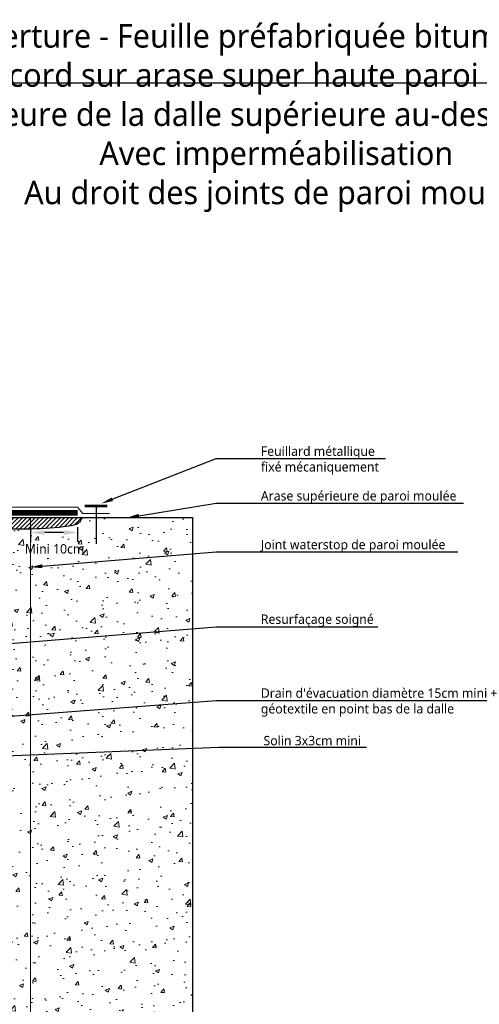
# Model space of a CAD drawing. Header units: millimetres. Extents: x -3314 to 21255525, y -15000 to 1735000.
# Tile 58 of 109: x 23405 to 23503, y 8940 to 9150. Entities that reach past the tile are written whole.
import ezdxf
from ezdxf import colors
from ezdxf.entities.mleader import LeaderData, LeaderLine
from ezdxf.math import Vec2, Vec3

# ---------------------------------------------------------------- set-up
doc = ezdxf.new("R2010")
doc.units = ezdxf.units.MM
doc.linetypes.add('CACHE', pattern=[0.375, 0.25, -0.125])
doc.linetypes.add('CONTINU', pattern=[0])
for name, color, linetype in [('Dessin_CONTOURS BETON', 7, 'Continuous'), ('Dessin_COTATIONS', 7, 'Continuous'), ('Dessin_TEXTES', 7, 'CONTINU'), ('Matériel_Feuillard-Solin', 40, 'Continuous')]:
    doc.layers.add(name, color=color, linetype=linetype)
for name, color, linetype, lineweight in [('Dessin_HACHURES', 253, 'Continuous', 9), ("Matériel_Profilé d'arrêt d'eau paroi moulée", 3, 'CACHE', 0), ('SYSTEME_FPM_Enduit EIF', 6, 'Continuous', 9), ("SYSTEME_FPM_Feuille Bitume + enduit d'imperméabilisation", 4, 'Continuous', 9), ('SYSTEME_FPM_GEOTEXTILE de protection', 3, 'ISOLATION', 5)]:
    doc.layers.add(name, color=color, linetype=linetype, lineweight=lineweight)
doc.layers.add('GEN-_-FMULT', color=210, linetype='Continuous', plot=False)
doc.styles.add('Arial', font='segoeui.ttf')
doc.styles.add('txt-moyen', font='segoeui.ttf')
doc.linetypes.add('ISOLATION', pattern='A,0.0001,-0.1,[134,ltypeshp.shx,S=0.1,R=0,X=-0.1,Y=0],-0.2,[134,ltypeshp.shx,S=0.1,R=180,X=0.1,Y=0],-0.1', length=0.4001)
doc.dimstyles.new('1000F2', dxfattribs={"dimscale": 10, "dimtxt": 0.25, "dimasz": 0.3, "dimexe": 0.2, "dimexo": 0, "dimgap": 0.1, "dimtad": 1, "dimzin": 0, "dimdsep": 46, "dimtxsty": 'txt-moyen', "dimcen": 0.1, "dimclrd": 256, "dimclre": 256, "dimclrt": 256, "dimazin": 0, "dimtfac": 1, "dimtmove": 2, "dimatfit": 3, "dimfxl": 1, "dimtolj": 1, "dimtzin": 0, "dimlwd": -1, "dimlwe": -1, "dimarcsym": 0})

# ---------------------------------------------------------------- blocks, each defined once
blk = doc.blocks.new('*D131')
at = {"layer": 'Defpoints', "color": 0, "transparency": 16777216}
for p in [(23407.31, 9043.93), (23417.31, 9043.93), (23407.31, 9040.75)]:
    blk.add_point(p, dxfattribs=at)
at = {"layer": 'Dessin_COTATIONS', "transparency": 16777216}
for p, q in [((23407.31, 9041.93), (23407.31, 9038.75)), ((23414.31, 9040.75), (23410.31, 9040.75)), ((23417.31, 9041.93), (23417.31, 9038.75))]:
    blk.add_line(p, q, dxfattribs=at)
for points in [[(23410.31, 9041.25), (23410.31, 9040.25), (23407.31, 9040.75)], [(23414.31, 9040.25), (23414.31, 9041.25), (23417.31, 9040.75)]]:
    blk.add_solid(points, dxfattribs=at)
at = {"layer": 'Dessin_COTATIONS', "transparency": 16777216, "insert": (23412.42, 9037.27), "char_height": 2, "attachment_point": 5, "rotation": 359.9999, "style": 'txt-moyen'}
blk.add_mtext('\\A1;Mini 10cm', dxfattribs=at)

msp = doc.modelspace()

# ---------------------------------------------------------------- hatches: boundary and pattern name
at = {"layer": 'Dessin_HACHURES'}
h = msp.add_hatch(dxfattribs=at)
h.set_pattern_fill('AR-CONC', color=256, scale=0.05)
h.set_pattern_definition([(50, (26635.7325, 4029.267), (9.109233, -0.796954), [0.9525, -10.4775]), (355, (26635.7325, 4029.267), (-1.762171, 9.552842), [0.762, -8.382029]), (100.45144, (26636.492, 4029.201), (7.347062, 8.755888), [0.8095, -8.904512]), (46.1842, (26635.733, 4031.807), (13.553952, -2.102116), [1.42875, -15.71625]), (96.63556, (26636.862, 4031.632), (11.870207, 12.371306), [1.21425, -13.35678]), (351.18415, (26635.733, 4031.807), (11.870207, 12.371306), [1.142998, -12.572987]), (21, (26637.0025, 4031.172), (7.58072, -5.11326), [0.9525, -10.4775]), (326, (26637.0025, 4031.172), (3.090101, 9.209398), [0.762, -8.382]), (71.45144, (26637.634, 4030.746), (10.670821, 4.096138), [0.8095, -8.904497]), (37.5, (26635.7325, 4029.267), (0.1544302, 4.227752), [0, -8.2804, 0, -8.509, 0, -8.41375]), (7.5, (26635.7325, 4029.267), (3.340983, 5.0090287), [0, -4.8514, 0, -8.0899, 0, -3.20675]), (327.5, (26632.9004, 4029.267), (6.7795298, -0.2864372), [0, -3.175, 0, -9.906, 0, -13.1445]), (317.5, (26631.6304, 4029.267), (7.406459, 1.2713246), [0, -4.1275, 0, -6.5786, 0, -9.3345])])
h.paths.add_polyline_path([(23441.7458, 8994.8217), (23407.313, 8993.4443), (23407.313, 8911.1397), (23408.563, 8914.574), (23410.0966, 8911.1397), (23441.7458, 8911.1397)])
edge = h.paths.add_edge_path()
edge.add_line((23407.313, 8993.4443), (23375.1722, 8992.1586))
edge.add_spline(control_points=[(23375.1722, 8992.1586), (23375.1708, 8991.4419), (23374.9608, 8989.9219), (23373.621, 8988.9838), (23372.8802, 8988.4651)], knot_values=[0.00000913, 0.00000913, 0.00000913, 0.00000913, 2.06602143, 4.62141267, 4.62141267, 4.62141267, 4.62141267], degree=3, periodic=0)
edge.add_line((23372.8802, 8988.4651), (23372.8802, 8988.3937))
edge.add_line((23372.8802, 8988.3937), (23372.8802, 8911.1397))
edge.add_line((23372.8802, 8911.1397), (23405.0966, 8911.1397))
edge.add_line((23405.0966, 8911.1397), (23406.063, 8907.7053))
edge.add_line((23406.063, 8907.7053), (23407.313, 8911.1397))
edge.add_line((23407.313, 8911.1397), (23407.313, 8993.4443))
h.paths.add_polyline_path([(23407.313, 9001.955), (23407.313, 8993.4443), (23441.7458, 8994.8217), (23441.7458, 9004.5922)])
h.paths.add_polyline_path([(23407.313, 9017.5104), (23407.313, 9001.955), (23441.7458, 9004.5922), (23441.7458, 9020.3083)])
edge = h.paths.add_edge_path()
edge.add_line((23441.7458, 9020.3083), (23441.7458, 9043.932))
edge.add_line((23441.7458, 9043.932), (23418.3412, 9043.932))
edge.add_spline(control_points=[(23418.3412, 9043.932), (23418.1242, 9043.5162), (23417.4735, 9042.467), (23413.3707, 9041.8421), (23410.0595, 9041.6056), (23407.4093, 9041.5494), (23407.313, 9041.5475)], knot_values=[84.74899884, 84.74899884, 84.74899884, 84.74899884, 86.09833626, 88.41026257, 96.18347735, 96.47625375, 96.47625375, 96.47625375, 96.47625375], degree=3, periodic=0)
edge.add_line((23407.313, 9041.5475), (23407.313, 9017.5104))
edge.add_line((23407.313, 9017.5104), (23441.7458, 9020.3083))
edge = h.paths.add_edge_path()
edge.add_spline(control_points=[(23407.313, 9041.5475), (23405.2023, 9041.5065), (23400.0802, 9041.5997), (23391.6165, 9042.3979), (23384.512, 9041.462), (23378.9889, 9042.5885), (23376.854, 9040.4558), (23374.123, 9038.4372), (23374.327, 9034.2764), (23374.7522, 9030.0479), (23374.556, 9024.1344), (23374.9979, 9018.0872), (23374.5495, 9011.3087), (23375.1656, 9005.9516), (23374.8176, 9001.6399), (23374.7934, 8999.7983), (23374.7928, 8999.4642)], knot_values=[11.82182343, 11.82182343, 11.82182343, 11.82182343, 18.23939904, 27.06107631, 37.10723504, 40.31182202, 42.48056096, 45.71959829, 50.00583173, 53.7053006, 58.79882389, 67.58471863, 71.92083564, 79.11875719, 83.72567772, 84.74899884, 84.74899884, 84.74899884, 84.74899884], degree=3, periodic=0)
edge.add_line((23374.7928, 8999.4642), (23407.313, 9001.955))
edge.add_line((23407.313, 9001.955), (23407.313, 9041.5475))
edge = h.paths.add_edge_path()
edge.add_spline(control_points=[(23374.7928, 8999.4642), (23374.7899, 8997.6185), (23374.9367, 8995.2907), (23375.1733, 8992.6955), (23375.1722, 8992.1586)], knot_values=[4.62141267, 4.62141267, 4.62141267, 4.62141267, 10.27407116, 11.82182343, 11.82182343, 11.82182343, 11.82182343], degree=3, periodic=0)
edge.add_line((23375.1722, 8992.1586), (23407.313, 8993.4443))
edge.add_line((23407.313, 8993.4443), (23407.313, 9001.955))
edge.add_line((23407.313, 9001.955), (23374.7928, 8999.4642))
h.paths.add_polyline_path([(23375.9146, 8943.1605), (23403.7523, 8943.1605), (23403.7523, 8948.3123), (23375.9146, 8948.3123)], flags=24)
h.paths.add_polyline_path([(23405.5417, 9035.1948), (23419.2729, 9035.1948), (23419.2729, 9039.3162), (23405.5417, 9039.3162)], flags=9)
h.paths.add_polyline_path([(23389.1524, 8994.6465), (23403.0433, 8994.6465), (23403.0433, 9002.1108), (23389.1524, 9002.1108)], flags=9)
h = msp.add_hatch(dxfattribs=at)
h.set_pattern_fill('ANSI31', color=256, scale=0.2)
h.set_pattern_definition([(45, (26635.7325, 4029.267), (-0.449012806, 0.449012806), [])])
edge = h.paths.add_edge_path()
edge.add_line((23372.8802, 9038.932), (23372.8802, 8999.3177))
edge.add_line((23372.8802, 8999.3177), (23374.7928, 8999.4642))
edge.add_spline(control_points=[(23374.7928, 8999.4642), (23374.7934, 8999.7983), (23374.8176, 9001.6399), (23375.1656, 9005.9516), (23374.5495, 9011.3087), (23374.9979, 9018.0872), (23374.556, 9024.1344), (23374.7522, 9030.0479), (23374.327, 9034.2764), (23374.123, 9038.4372), (23376.854, 9040.4558), (23378.9889, 9042.5885), (23384.512, 9041.462), (23391.6165, 9042.3979), (23400.0802, 9041.5997), (23405.2023, 9041.5065), (23407.313, 9041.5475)], knot_values=[11.82182343, 11.82182343, 11.82182343, 11.82182343, 12.84514455, 17.45206508, 24.64998663, 28.98610364, 37.77199838, 42.86552167, 46.56499054, 50.85122399, 54.09026131, 56.25900025, 59.46358724, 69.50974596, 78.33142323, 84.74899884, 84.74899884, 84.74899884, 84.74899884], degree=3, periodic=0)
edge.add_line((23407.313, 9041.5475), (23407.313, 9043.932))
edge.add_line((23407.313, 9043.932), (23377.8802, 9043.932))
edge.add_line((23377.8802, 9043.932), (23372.8802, 9038.932))
edge = h.paths.add_edge_path()
edge.add_line((23407.313, 9043.932), (23407.313, 9041.5475))
edge.add_spline(control_points=[(23407.313, 9041.5475), (23407.4093, 9041.5494), (23410.0595, 9041.6056), (23413.3707, 9041.8421), (23417.4735, 9042.467), (23418.1242, 9043.5162), (23418.3412, 9043.932)], knot_values=[84.74899884, 84.74899884, 84.74899884, 84.74899884, 85.04177524, 92.81499002, 95.12691632, 96.47625375, 96.47625375, 96.47625375, 96.47625375], degree=3, periodic=0)
edge.add_line((23418.3412, 9043.932), (23407.313, 9043.932))
edge = h.paths.add_edge_path()
edge.add_spline(control_points=[(23372.8802, 8988.4651), (23373.621, 8988.9838), (23375.4095, 8990.2361), (23374.9788, 8994.6227), (23374.7899, 8997.6185), (23374.7928, 8999.4642)], knot_values=[0.00000913, 0.00000913, 0.00000913, 0.00000913, 2.55540036, 6.16916494, 11.82182343, 11.82182343, 11.82182343, 11.82182343], degree=3, periodic=0)
edge.add_line((23374.7928, 8999.4642), (23372.8802, 8999.3177))
edge.add_line((23372.8802, 8999.3177), (23372.8802, 8988.4651))

# ---------------------------------------------------------------- linework, layer by layer
at = {"layer": 'Defpoints', "linetype": 'Continuous'}
msp.add_lwpolyline([(23244.248, 9136.5058), (23644.248, 9136.5058), (23644.2455, 8871.5058), (23244.248, 8871.5058)], close=True, dxfattribs=at)
at = {"layer": 'Dessin_CONTOURS BETON'}
msp.add_line((23377.8802, 9043.932), (23441.7458, 9043.932), dxfattribs=at)
msp.add_lwpolyline([(23441.7458, 9043.932), (23441.7458, 8911.1397)], dxfattribs=at)
msp.add_open_spline([(23372.8802, 8988.4651), (23373.621, 8988.9838), (23375.4095, 8990.2361), (23374.9416, 8995.0024), (23374.6643, 8999.7399), (23375.1656, 9005.9516), (23374.5495, 9011.3087), (23374.9979, 9018.0872), (23374.556, 9024.1344), (23374.7522, 9030.0479), (23374.327, 9034.2764), (23374.123, 9038.4372), (23376.854, 9040.4558), (23378.9889, 9042.5885), (23384.512, 9041.462), (23391.6165, 9042.3979), (23400.1782, 9041.5904), (23408.012, 9041.4594), (23413.3707, 9041.8421), (23417.4735, 9042.467), (23418.1242, 9043.5162), (23418.3412, 9043.932)], degree=3, knots=[0, 0, 0, 0, 2.55540036, 6.16916494, 12.84514455, 17.45206508, 24.64998663, 28.98610364, 37.77199838, 42.86552167, 46.56499054, 50.85122399, 54.09026131, 56.25900025, 59.46358724, 69.50974596, 78.33142323, 85.04177524, 92.81499002, 95.12691632, 96.47625375, 96.47625375, 96.47625375, 96.47625375], dxfattribs=at)
at = {"layer": 'Matériel_Feuillard-Solin', "linetype": 'CONTINU'}
msp.add_line((23421.2257, 9046.3932), (23421.2257, 9038.3351), dxfattribs=at)
at = {"layer": 'Matériel_Feuillard-Solin', "linetype": 'CONTINU', "const_width": 0.6}
msp.add_lwpolyline([(23423.6548, 9046.3932), (23418.7965, 9046.3932)], dxfattribs=at)
at = {"layer": "Matériel_Profilé d'arrêt d'eau paroi moulée", "lineweight": 13, "const_width": 0.2}
msp.add_lwpolyline([(23407.313, 9043.932), (23407.313, 8911.1397)], dxfattribs=at)
at = {"layer": 'SYSTEME_FPM_Enduit EIF', "ltscale": 0.1, "const_width": 0.2}
msp.add_lwpolyline([(23418.3412, 9043.932), (23377.8802, 9043.932), (23372.8802, 9038.932), (23372.8802, 8994.2169), (23367.3455, 8988.6125), (23276.7432, 8992.1943)], dxfattribs=at)
at = {"layer": "SYSTEME_FPM_Feuille Bitume + enduit d'imperméabilisation", "ltscale": 0.1, "const_width": 1}
msp.add_lwpolyline([(23417.313, 9044.932), (23377.466, 9044.932), (23371.8802, 9039.3462), (23371.8802, 8994.6274), (23367.5757, 8990.2687), (23358.404, 8990.6302)], dxfattribs=at)
at = {"layer": "SYSTEME_FPM_Feuille Bitume + enduit d'imperméabilisation", "linetype": 'CONTINU', "ltscale": 10}
for points in [[(23417.313, 9044.432), (23377.6731, 9044.432), (23372.3802, 9039.1391), (23372.3802, 8994.4221), (23367.7765, 8989.7604), (23358.3843, 8990.1306)], [(23417.313, 9045.432), (23377.2589, 9045.432), (23371.3802, 9039.5533), (23371.3802, 8994.8327), (23367.375, 8990.777), (23358.4237, 8991.1299)]]:
    msp.add_lwpolyline(points, dxfattribs=at)
at = {"layer": 'SYSTEME_FPM_GEOTEXTILE de protection'}
msp.add_lwpolyline([(23276.741, 8995.2489), (23342.1623, 8992.6976), (23343.3905, 8993.2882), (23356.842, 8992.7636), (23357.8416, 8993.6409), (23367.7149, 8993.2559), (23369.867, 8995.4351), (23369.9491, 9008.5004), (23370.6403, 9009.9883), (23370.6594, 9028.5978), (23370.6594, 9039.8519), (23376.9604, 9046.1528), (23417.313, 9046.1528), (23418.4262, 9044.7944), (23424.0935, 9044.7944)], dxfattribs=at)

# ---------------------------------------------------------------- texts
at = {"layer": 'GEN-_-FMULT', "insert": (23459.594, 9149.0041), "char_height": 5, "width": 406, "attachment_point": 2, "style": 'Arial'}
msp.add_mtext('Etanchéité Dalle de couverture - Feuille préfabriquée bitumineuse monocouche (F.P.M.) \\PRaccord sur arase super haute paroi moulée \\PArase inférieure de la dalle supérieure au-dessus de la nappe \\PAvec imperméabilisation\\PAu droit des joints de paroi moulée', dxfattribs=at)

# ---------------------------------------------------------------- dimensions: what is measured, and where the dimension line sits
at = {"layer": 'Dessin_COTATIONS'}
dim = msp.add_linear_dim(base=(23407.313, 9040.7489), p1=(23417.313, 9043.932), p2=(23407.313, 9043.932), text='Mini 10cm', dimstyle='1000F2', override={"dimtxt": 0.2, "dimexo": 0.2, "dimtad": 0}, dxfattribs=at)
dim.commit()
dim.dimension.update_dxf_attribs({"geometry": '*D131', "text_midpoint": (23412.421, 9037.2698), "dimtype": 160, "text_rotation": 359.9999})

# ---------------------------------------------------------------- leaders
at = {"layer": 'Dessin_TEXTES'}
ml = msp.add_multileader_mtext('Standard', dxfattribs=at)
ml.set_content('Feuillard métallique \\Pfixé mécaniquement', color=256, style='txt-moyen')
ml.set_leader_properties(linetype='ByLayer', lineweight=-1)
ml.build(insert=Vec2(0, 0))
ml.multileader.update_dxf_attribs({"text_left_attachment_type": 6, "text_right_attachment_type": 6, "dogleg_length": 7.5, "arrow_head_size": 2.5})
ctx = ml.context
ctx.base_point, ctx.char_height, ctx.arrow_head_size, ctx.plane_origin = Vec3(23454.3021, 9056.5266), 2, 2.5, Vec3(23425.6202, 9046.113)
ctx.left_attachment, ctx.right_attachment = 6, 6
notes = []
notes.append((ctx, [(0, (1, 1, 0), (23446.8021, 9056.5279), (1, 0), 7.5, [(0, [(23422.3657, 9046.9245)], 0, [])])]))
ctx.mtext.insert, ctx.mtext.flow_direction = Vec3(23456.3021, 9059.0819), 5
ml = msp.add_multileader_mtext('Standard', dxfattribs=at)
ml.set_content('Arase supérieure de paroi moulée', color=256, style='txt-moyen')
ml.set_leader_properties(linetype='ByLayer', lineweight=-1)
ml.build(insert=Vec2(0, 0))
ml.multileader.update_dxf_attribs({"text_left_attachment_type": 6, "text_right_attachment_type": 6, "dogleg_length": 7.5, "arrow_head_size": 2.5})
ctx = ml.context
ctx.base_point, ctx.char_height, ctx.arrow_head_size, ctx.plane_origin = Vec3(23454.3021, 9047.0169), 2, 2.5, Vec3(23425.6202, 9036.6033)
ctx.left_attachment, ctx.right_attachment = 6, 6
notes.append((ctx, [(0, (1, 1, 0), (23446.8021, 9047.0181), (1, 0), 7.5, [(0, [(23427.9004, 9043.932)], 0, [])])]))
ctx.mtext.insert, ctx.mtext.flow_direction = Vec3(23456.3021, 9049.5721), 5
ml = msp.add_multileader_mtext('Standard', dxfattribs=at)
ml.set_content('Joint waterstop de paroi moulée', color=256, style='txt-moyen')
ml.set_leader_properties(linetype='ByLayer', lineweight=-1)
ml.build(insert=Vec2(0, 0))
ml.multileader.update_dxf_attribs({"text_left_attachment_type": 6, "text_right_attachment_type": 6, "dogleg_length": 7.5, "arrow_head_size": 2.5})
ctx = ml.context
ctx.base_point, ctx.char_height, ctx.arrow_head_size, ctx.plane_origin = Vec3(23454.3021, 9036.6386), 2, 2.5, Vec3(23425.6202, 9026.225)
ctx.left_attachment, ctx.right_attachment = 6, 6
notes.append((ctx, [(0, (1, 1, 0), (23446.8021, 9036.6399), (1, 0), 7.5, [(0, [(23407.313, 9033.3694)], 0, [])])]))
ctx.mtext.insert, ctx.mtext.flow_direction = Vec3(23456.3021, 9039.1939), 5
ml = msp.add_multileader_mtext('Standard', dxfattribs=at)
ml.set_content('Resurfaçage soigné', color=256, style='txt-moyen')
ml.set_leader_properties(linetype='ByLayer', lineweight=-1)
ml.build(insert=Vec2(0, 0))
ml.multileader.update_dxf_attribs({"text_left_attachment_type": 6, "text_right_attachment_type": 6, "dogleg_length": 7.5, "arrow_head_size": 2.5})
ctx = ml.context
ctx.base_point, ctx.char_height, ctx.arrow_head_size, ctx.plane_origin = Vec3(23454.3021, 9020.7191), 2, 2.5, Vec3(23425.6202, 9010.357)
ctx.left_attachment, ctx.right_attachment = 6, 6
notes.append((ctx, [(0, (1, 1, 0), (23446.8021, 9020.7011), (1, 0), 7.5, [(0, [(23374.3741, 9014.834)], 0, [])])]))
ctx.mtext.insert, ctx.mtext.width, ctx.mtext.defined_height, ctx.mtext.flow_direction = Vec3(23456.3021, 9023.3071), 31.944566, 5.9148, 5
ml = msp.add_multileader_mtext('Standard', dxfattribs=at)
ml.set_content("Drain d'évacuation diamètre 15cm mini +\\Pgéotextile en point bas de la dalle", color=256, style='txt-moyen')
ml.set_leader_properties(linetype='ByLayer', lineweight=-1)
ml.build(insert=Vec2(0, 0))
ml.multileader.update_dxf_attribs({"text_left_attachment_type": 6, "text_right_attachment_type": 6, "dogleg_length": 7.5, "arrow_head_size": 2.5})
ctx = ml.context
ctx.base_point, ctx.char_height, ctx.arrow_head_size, ctx.plane_origin = Vec3(23454.3021, 9004.9795), 2, 2.5, Vec3(23425.6202, 8994.5659)
ctx.left_attachment, ctx.right_attachment = 6, 6
notes.append((ctx, [(0, (1, 1, 0), (23446.8021, 9004.9815), (1, 0), 7.5, [(0, [(23369.2917, 8999.0428)], 0, [])])]))
ctx.mtext.insert, ctx.mtext.flow_direction = Vec3(23456.3021, 9007.5675), 5
ml = msp.add_multileader_mtext('Standard', dxfattribs=at)
ml.set_content('Solin 3x3cm mini', color=256, style='txt-moyen')
ml.set_leader_properties(linetype='ByLayer', lineweight=-1)
ml.build(insert=Vec2(0, 0))
ml.multileader.update_dxf_attribs({"text_left_attachment_type": 6, "text_right_attachment_type": 6, "dogleg_length": 7.5, "arrow_head_size": 2.5})
ctx = ml.context
ctx.base_point, ctx.char_height, ctx.arrow_head_size, ctx.plane_origin = Vec3(23454.8738, 8995.0468), 2, 2.5, Vec3(23426.1919, 8987.5654)
ctx.left_attachment, ctx.right_attachment = 6, 6
notes.append((ctx, [(0, (1, 1, 0), (23447.3738, 8995.0468), (1, 0), 7.5, [(0, [(23372.2664, 8992.0424)], 0, [])])]))
ctx.mtext.insert, ctx.mtext.flow_direction = Vec3(23456.8738, 8997.4468), 5
for ctx, leaders in notes:
    for number, flags, end, landing, length, lines in leaders:
        leader = LeaderData()
        leader.index, (leader.has_last_leader_line, leader.has_dogleg_vector, leader.attachment_direction) = number, flags
        leader.last_leader_point, leader.dogleg_vector, leader.dogleg_length = Vec3(end), Vec3(landing), length
        for number, points, colour, breaks in lines:
            line = LeaderLine()
            line.index, line.vertices, line.color, line.breaks = number, Vec3.list(points), colors.encode_raw_color(colour), breaks
            leader.lines.append(line)
        ctx.leaders.append(leader)

doc.saveas('drawing.dxf')
